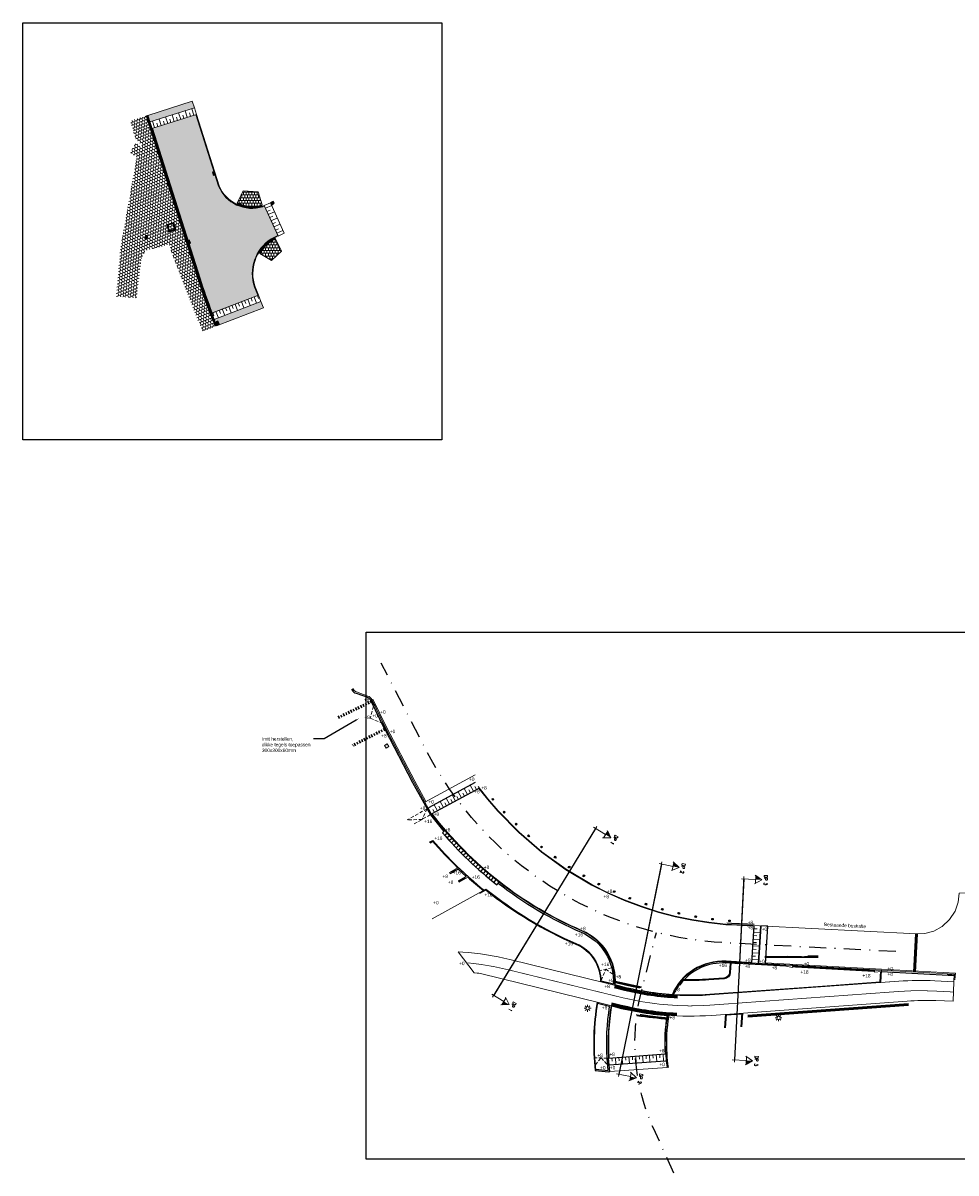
# Model space of a CAD drawing. Header units: metres. Extents: x 197394 to 198807, y 353977 to 355368.
# Tile 1 of 8: x 197789 to 197925, y 354048 to 354216. Entities that reach past the tile are written whole.
import ezdxf
from ezdxf import colors
from ezdxf.entities.mleader import LeaderData, LeaderLine
from ezdxf.enums import TextEntityAlignment as Align
from ezdxf.math import Vec2, Vec3

# ---------------------------------------------------------------- set-up
doc = ezdxf.new("R2010")
doc.units = ezdxf.units.M
for name, pattern in [('DASHDOT', [1, 0.5, -0.25, 0, -0.25]), ('DASHED2', [0.375, 0.25, -0.125]), ('HIDDENX2', [0.75, 0.5, -0.25]), ('RI-ITR_PVC', [12.2, 5, -2.4, 0, -2.4, 0, -2.4]), ('VW-30-270_STREEP', [3, 0.3, -2.7]), ('XX-HIDDEN', [4, 2, -2])]:
    doc.linetypes.add(name, pattern=pattern)
for name, color, linetype, lineweight in [('B-WE-IE-LICHTMAST-S', 7, 'Continuous', 0), ('B-WE-RI-VWA_RIOOLPUT-S', 20, 'Continuous', 25), ('B-WE-VW-MARKERING_DWARS_STOPSTREEP_020-G', 7, 'Continuous', 18), ('kant verharding', 7, 'Continuous', 0), ('N-WE-GW-GRONDWERKLIJN_TEEN-G', 90, 'Continuous', 50), ('N-WE-RI-HWA_KOLK-S', 7, 'Continuous', 25), ('N-WE-RI-ITR_TRANSPORTLEIDING_PVC_160-G', 50, 'RI-ITR_PVC', 35), ('N-WE-RI-PUT_BETON-S', 7, 'Continuous', 25), ('N-WE-RI-PUT_BETON_LABEL-S', 7, 'Continuous', 25), ('N-WE-VH-KANTVERHARDING_STREKLAAG-G', 60, 'Continuous', 18), ('N-WE-VH-KANTVERHARDING_TEGEL-G', 140, 'Continuous', 18), ('N-WE-VH-MATERIAALGRENS-GD', 7, 'XX-HIDDEN', 50), ('N-WE-VH-TROTTOIRTEGELS_30_30-G', 253, 'Continuous', 20), ('N-WE-VW-MARKERING_DWARS_DRIEHOEK_5050-G', 7, 'VW-HAAIETAND50-L-N', 35), ('N-WE-VW-MARKERING_DWARS_OVERSTEEK_BLOKSTREEP50-G', 7, 'VW-BLOK50-N', 50), ('N-WE-VW-MARKERING_LANGS_STREEP_30270-G', 255, 'VW-30-270_STREEP', 13), ('Ontwerp', 7, 'Continuous', 20), ('X-XX-AL-AANKLEDING-T25', 7, 'Continuous', 25)]:
    doc.layers.add(name, color=color, linetype=linetype, lineweight=lineweight)
for name, color, linetype in [('N-WE-IE-AFZETPAALTJE-S', 7, 'Continuous'), ('N-WE-VH-AS-G', 10, 'DASHDOT'), ('N-WE-VH-INRITELEMENTEN-G', 7, 'Continuous'), ('N-WE-VH-VERHARDING_ELEMENTEN_ROOD-G', 22, 'Continuous'), ('N-XX-VH-KANTOPSLUITING_INRITVERLOOPBAND_50_200_250-G', 10, 'Continuous'), ('N-XX-VH-KANTOPSLUITING_OPSLUITBAND_100_200-G', 170, 'Continuous'), ('N-XX-VH-KANTOPSLUITING_TROTTOIRBAND_180_200_250-G', 20, 'Continuous'), ('N-XX-VH-KANTOPSLUITING_VOORKANTBAND-G', 7, 'Continuous'), ('X-XX-AL-DWARSPROFIEL-G', 7, 'Continuous')]:
    doc.layers.add(name, color=color, linetype=linetype)
doc.layers.add('X-XX-AL-OPMERKINGEN-G', color=210, linetype='Continuous', plot=False)
doc.styles.add('NLCS-ISO', font='NLCS-ISO.ttf')
doc.styles.add('NLCS_ISO', font='arial.ttf')
doc.styles.add('ROMANS1_200_50', font='romans.shx', dxfattribs={"width": 0.9, "height": 1})
doc.styles.get("Standard").update_dxf_attribs({"font": 'arial.ttf'})
doc.linetypes.add('VW-BLOK50-N', pattern='A,0,-0.5,[148,NLCS.shx,S=1,R=0,X=-0.5,Y=0],-0.5', length=1)
doc.linetypes.add('VW-HAAIETAND50-L-N', pattern='A,0,-0.5,[150,NLCS.SHX,S=1,R=0,X=-0.625,Y=0],-0.5', length=1)
pattern_1 = [(22, (197094.5642, 355491.85806), (-0.15224012, 0.37680752), []), (112, (197094.56418, 355491.85806), (-0.34064388, 0.30068746), [0.4064, -0.4064])]

# ---------------------------------------------------------------- blocks, each defined once
blk = doc.blocks.new('S380')
at = {"layer": 'B-WE-IE-LICHTMAST-S'}
for p, q in [((-0.5, 0), (-0.25, 0)), ((-0.18, 0.18), (-0.35, 0.35)), ((0, 0.25), (0, 0.5)), ((0.18, 0.18), (0.35, 0.35)), ((0.25, 0), (0.5, 0)), ((-0.35, -0.35), (-0.18, -0.18)), ((0, -0.5), (0, -0.25)), ((0.35, -0.35), (0.18, -0.18))]:
    blk.add_line(p, q, dxfattribs=at)
blk.add_circle((0, 0), 0.25, dxfattribs=at)
blk = doc.blocks.new('Paaltje')
at = {"layer": 'N-WE-IE-AFZETPAALTJE-S'}
blk.add_lwpolyline([(-0.1, -0.1), (-0.1, 0.1), (0.1, 0.1), (0.1, -0.1)], close=True, dxfattribs=at)
for points in [[(0.1, -0.1), (-0.1, 0.1)], [(0.1, 0.1), (-0.1, -0.1)]]:
    blk.add_lwpolyline(points, dxfattribs=at)
blk = doc.blocks.new('SRI-PUT_INSPECTIEPUT_RIOOLPUT-SO')
at = {"color": 0, "linetype": 'ByBlock', "lineweight": 18}
blk.add_lwpolyline([(-1.12, -1.12), (1.12, -1.12), (1.12, 1.12), (-1.12, 1.12)], close=True, dxfattribs=at)
at = {"color": 0, "linetype": 'ByBlock', "lineweight": 18, "style": 'NLCS-ISO'}
blk.add_text('r', height=1.5, dxfattribs=at).set_placement((0, 0.28), align=Align.MIDDLE_CENTER)
blk = doc.blocks.new('*U477')
at = {"lineweight": 30}
blk.add_lwpolyline([(-0.5, 0.5), (0.5, 0.5), (0.5, -0.5), (-0.5, -0.5)], close=True, dxfattribs=at)
at = {"linetype": 'HIDDENX2', "lineweight": 30, "ltscale": 0.25}
blk.add_circle((0, 0), 0.5, dxfattribs=at)
blk.add_attdef('H', text='', height=0.5).set_placement((0, 0), align=Align.MIDDLE_CENTER)
at = {"layer": 'N-WE-RI-PUT_BETON_LABEL-S'}
for tag, p in [('PUTNR', (1.55, 0.08)), ('MVHOOGTE', (1.55, -0.52))]:
    blk.add_attdef(tag, text='', height=0.5, dxfattribs=at).set_placement(p, align=Align.MIDDLE)
blk = doc.blocks.new('Straatkolk_450')
at = {"layer": 'N-WE-RI-HWA_KOLK-S'}
h = blk.add_hatch(color=256, dxfattribs=at)
h.dxf.hatch_style = 1
h.paths.add_polyline_path([(0, 0.15), (0.23, 0), (0.23, 0.3)])
h.paths.add_polyline_path([(-0.23, 0.3), (-0.23, 0), (0, 0.15)])
for p, q in [((0.23, 0.3), (-0.23, 0)), ((-0.23, 0.3), (0.23, 0))]:
    blk.add_line(p, q, dxfattribs=at)
at = {"layer": 'N-WE-RI-HWA_KOLK-S', "flags": 128}
blk.add_lwpolyline([(0.23, 0.3), (-0.23, 0.3), (-0.23, 0), (0.23, 0)], close=True, dxfattribs=at)
blk = doc.blocks.new('*U482')
at = {"layer": 'X-XX-AL-DWARSPROFIEL-G', "lineweight": 9}
for p, q in [((-12.04, 2.63), (-12.69, 1.61)), ((-12.04, 2.63), (-12.62, 1.73)), ((-12.04, 2.63), (-11.4, 1.61)), ((-12.04, 1.73), (-12.04, -0.35)), ((16.55, 2.63), (15.91, 1.61)), ((16.55, 2.63), (17.13, 1.73)), ((16.55, 2.63), (17.2, 1.61)), ((16.55, 1.73), (16.55, -0.35))]:
    blk.add_line(p, q, dxfattribs=at)
at = {"layer": 'X-XX-AL-DWARSPROFIEL-G', "lineweight": 9, "flags": 128}
for points in [[(-12.62, 1.73), (-11.47, 1.73)], [(17.13, 1.73), (15.98, 1.73)]]:
    blk.add_lwpolyline(points, dxfattribs=at)
at = {"layer": 'X-XX-AL-DWARSPROFIEL-G', "lineweight": 9}
blk.add_lwpolyline([(16.9, 0), (-12.39, 0)], dxfattribs=at)
for points in [[(-12.04, 2.63), (-12.04, 1.73), (-12.62, 1.73)], [(16.55, 2.63), (16.55, 1.73), (17.13, 1.73)]]:
    blk.add_solid(points, dxfattribs=at)
at = {"layer": 'X-XX-AL-DWARSPROFIEL-G', "lineweight": 9, "style": 'ROMANS1_200_50', "width": 0.9}
for tag, p in [('DP_L', (-12.04, 2.8)), ('DP_R', (16.55, 2.8))]:
    blk.add_attdef(tag, text='', height=0.5, rotation=359.9999, dxfattribs=at).set_placement(p, align=Align.BOTTOM_CENTER)
blk = doc.blocks.new('*U483')
at = {"layer": 'X-XX-AL-DWARSPROFIEL-G', "lineweight": 9}
for p, q in [((-12.04, 2.63), (-12.69, 1.61)), ((-12.04, 2.63), (-12.62, 1.73)), ((-12.04, 2.63), (-11.4, 1.61)), ((-12.04, 1.73), (-12.04, -0.35)), ((19.34, 2.63), (18.7, 1.61)), ((19.34, 2.63), (19.92, 1.73)), ((19.34, 2.63), (19.99, 1.61)), ((19.34, 1.73), (19.34, -0.35))]:
    blk.add_line(p, q, dxfattribs=at)
at = {"layer": 'X-XX-AL-DWARSPROFIEL-G', "lineweight": 9, "flags": 128}
for points in [[(-12.62, 1.73), (-11.47, 1.73)], [(19.92, 1.73), (18.77, 1.73)]]:
    blk.add_lwpolyline(points, dxfattribs=at)
at = {"layer": 'X-XX-AL-DWARSPROFIEL-G', "lineweight": 9}
blk.add_lwpolyline([(19.69, 0), (-12.39, 0)], dxfattribs=at)
for points in [[(-12.04, 2.63), (-12.04, 1.73), (-12.62, 1.73)], [(19.34, 2.63), (19.34, 1.73), (19.92, 1.73)]]:
    blk.add_solid(points, dxfattribs=at)
at = {"layer": 'X-XX-AL-DWARSPROFIEL-G', "lineweight": 9, "style": 'ROMANS1_200_50', "width": 0.9}
for tag, p in [('DP_L', (-12.04, 2.8)), ('DP_R', (19.34, 2.8))]:
    blk.add_attdef(tag, text='', height=0.5, rotation=359.9999, dxfattribs=at).set_placement(p, align=Align.BOTTOM_CENTER)
blk = doc.blocks.new('*U484')
at = {"layer": 'X-XX-AL-DWARSPROFIEL-G', "lineweight": 9}
for p, q in [((-12.04, 2.63), (-12.69, 1.61)), ((-12.04, 2.63), (-12.62, 1.73)), ((-12.04, 2.63), (-11.4, 1.61)), ((-12.04, 1.73), (-12.04, -0.35)), ((14.46, 2.63), (13.82, 1.61)), ((14.46, 2.63), (15.04, 1.73)), ((14.46, 2.63), (15.11, 1.61)), ((14.46, 1.73), (14.46, -0.35))]:
    blk.add_line(p, q, dxfattribs=at)
at = {"layer": 'X-XX-AL-DWARSPROFIEL-G', "lineweight": 9, "flags": 128}
for points in [[(-12.62, 1.73), (-11.47, 1.73)], [(15.04, 1.73), (13.89, 1.73)]]:
    blk.add_lwpolyline(points, dxfattribs=at)
at = {"layer": 'X-XX-AL-DWARSPROFIEL-G', "lineweight": 9}
blk.add_lwpolyline([(14.81, 0), (-12.39, 0)], dxfattribs=at)
for points in [[(-12.04, 2.63), (-12.04, 1.73), (-12.62, 1.73)], [(14.46, 2.63), (14.46, 1.73), (15.04, 1.73)]]:
    blk.add_solid(points, dxfattribs=at)
at = {"layer": 'X-XX-AL-DWARSPROFIEL-G', "lineweight": 9, "style": 'ROMANS1_200_50', "width": 0.9}
for tag, p in [('DP_L', (-12.04, 2.8)), ('DP_R', (14.46, 2.8))]:
    blk.add_attdef(tag, text='', height=0.5, rotation=359.9999, dxfattribs=at).set_placement(p, align=Align.BOTTOM_CENTER)
blk = doc.blocks.new('Trottoirkolk_450')
at = {"layer": 'N-WE-RI-HWA_KOLK-S'}
for p, q in [((0.23, 0.3), (-0.23, 0)), ((-0.23, 0.3), (0.23, 0))]:
    blk.add_line(p, q, dxfattribs=at)
at = {"layer": 'N-WE-RI-HWA_KOLK-S', "flags": 128}
blk.add_lwpolyline([(0.23, 0.3), (-0.23, 0.3), (-0.23, 0), (0.23, 0)], close=True, dxfattribs=at)

msp = doc.modelspace()

# ---------------------------------------------------------------- hatches: boundary and pattern name
at = {"layer": 'N-WE-VH-TROTTOIRTEGELS_30_30-G'}
h = msp.add_hatch(dxfattribs=at)
h.set_pattern_fill('AR-B88', color=256, scale=0.002, angle=22)
h.set_pattern_definition(pattern_1)
h.paths.add_polyline_path([(197809.312, 354194.01), (197807.556, 354199.547), (197806.723, 354202.174), (197804.334, 354201.416), (197805.175, 354198.768), (197806.168, 354197.69), (197805.951, 354197.453), (197805.204, 354198.267), (197804.315, 354196.783), (197805.303, 354196.142), (197809.087, 354185.556), (197807.073, 354184.891), (197806.846, 354184.629), (197806.462, 354182.435), (197809.983, 354183.345), (197812.436, 354176.844), (197814.516, 354171.591), (197814.896, 354170.633), (197816.793, 354171.391), (197815.978, 354173.472), (197815.493, 354174.773), (197814.864, 354176.561), (197814.272, 354178.363)])
h = msp.add_hatch(dxfattribs=at)
h.set_pattern_fill('AR-B88', color=256, scale=0.002, angle=22)
h.set_pattern_definition(pattern_1)
h.paths.add_polyline_path([(197805.303, 354196.142), (197802.88, 354182.582), (197802.349, 354176.542), (197802.281, 354175.77), (197805.31, 354175.529), (197805.908, 354181.192), (197806.444, 354182.218), (197806.462, 354182.435), (197806.846, 354184.629), (197807.073, 354184.891), (197809.087, 354185.556)])
h = msp.add_hatch(dxfattribs=at)
h.set_pattern_fill('AR-B88', color=256, scale=0.002)
edge = h.paths.add_edge_path()
edge.add_line((197819.967, 354189.421), (197820.84, 354191.22))
edge.add_line((197820.84, 354191.22), (197823.045, 354191.058))
edge.add_line((197823.045, 354191.058), (197823.645, 354189.15))
edge.add_arc((197822.147, 354193.916), 4.996, 244.12363, 287.44538, ccw=False)
h = msp.add_hatch(dxfattribs=at)
h.set_pattern_fill('AR-B88', color=256, scale=0.002)
edge = h.paths.add_edge_path()
edge.add_line((197823.289, 354182.036), (197825.013, 354181.022))
edge.add_line((197825.013, 354181.022), (197826.463, 354182.375))
edge.add_line((197826.463, 354182.375), (197825.571, 354184.165))
edge.add_arc((197828.02, 354179.252), 5.489, 116.5009, 149.51961)
at = {"layer": 'N-WE-VH-VERHARDING_ELEMENTEN_ROOD-G'}
h = msp.add_hatch(color=9, dxfattribs=at)
h.dxf.hatch_style = 1
h.paths.add_polyline_path([(197813.72, 354203.346), (197807.217, 354201.282), (197806.914, 354202.235), (197813.418, 354204.299)])
h = msp.add_hatch(color=256, dxfattribs=at)
h.dxf.hatch_style = 1
edge = h.paths.add_edge_path()
edge.add_line((197807.605, 354200.356), (197813.937, 354202.365))
edge.add_line((197813.937, 354202.365), (197817.259, 354191.903))
edge.add_arc((197822.147, 354193.916), 5.286, 202.3831, 287.493)
edge.add_line((197823.736, 354188.874), (197823.975, 354188.976))
edge.add_line((197823.975, 354188.976), (197825.925, 354184.678))
edge.add_line((197825.925, 354184.678), (197824.956, 354184.169))
edge.add_arc((197828.228, 354179.093), 6.039, 122.81172, 199.22544)
edge.add_line((197822.526, 354177.104), (197823.001, 354175.916))
edge.add_line((197823.001, 354175.916), (197816.335, 354173.354))
edge.add_arc((197909.491, 354208.864), 99.695, 197.76253, 200.8668, ccw=False)
edge.add_line((197814.549, 354178.45), (197809.589, 354194.097))
edge.add_line((197809.589, 354194.097), (197807.605, 354200.356))
h = msp.add_hatch(color=9, dxfattribs=at)
h.dxf.hatch_style = 1
h.paths.add_polyline_path([(197823.829, 354174.093), (197823.457, 354175.021), (197816.613, 354172.389), (197816.981, 354171.459)])

# ---------------------------------------------------------------- linework, layer by layer
at = {"flags": 128}
for points in [[(197854.826, 354104.642), (197847.952, 354100.914)], [(197855.429, 354103.831), (197848.445, 354100.043)], [(197847.944, 354100.909), (197847.771, 354100.809)], [(197847.944, 354100.909), (197848.342, 354099.987), (197847.771, 354100.809)], [(197848.429, 354100.034), (197848.255, 354099.94)], [(197848.222, 354095.833), (197848.586, 354096.038)], [(197895.274, 354078.226), (197895.613, 354083.707)], [(197896.273, 354078.171), (197896.612, 354083.663)], [(197891.503, 354070.732), (197891.367, 354068.737)], [(197893.803, 354070.899), (197893.675, 354068.903)], [(197874.124, 354064.313), (197874.322, 354064.326)], [(197874.124, 354064.313), (197874.301, 354063.325), (197874.322, 354064.326)], [(197874.418, 354063.336), (197882.618, 354063.919)], [(197882.677, 354064.926), (197882.875, 354064.938)], [(197882.677, 354064.926), (197882.854, 354063.938), (197882.875, 354064.938)], [(197882.677, 354064.928), (197882.754, 354063.929)], [(197882.754, 354063.929), (197882.954, 354063.947)], [(197872.375, 354062.504), (197874.31, 354062.322), (197874.509, 354062.346)], [(197874.201, 354063.316), (197874.401, 354063.335)]]:
    msp.add_lwpolyline(points, dxfattribs=at)
msp.add_lwpolyline([(197896.612, 354083.663), (197896.273, 354078.177), (197897.271, 354078.122), (197897.611, 354083.615)], close=True)
for points in [[(197874.979, 354077.592), (197874.786, 354077.542)], [(197874.973, 354076.587), (197874.883, 354077.567), (197875.171, 354076.611)], [(197891.508, 354078.441), (197914.245, 354077.18)], [(197892.128, 354078.407), (197892.117, 354078.207)], [(197893.126, 354078.351), (197892.122, 354078.307), (197893.115, 354078.152)], [(197893.126, 354078.351), (197893.115, 354078.152)], [(197875.171, 354076.613), (197874.973, 354076.587)], [(197884.55, 354075.09), (197885.253, 354075.8), (197884.713, 354074.974)], [(197885.179, 354075.867), (197885.327, 354075.732)], [(197923.899, 354076.645), (197923.888, 354076.445)], [(197924.898, 354076.589), (197923.894, 354076.545), (197924.887, 354076.39)], [(197924.898, 354076.589), (197924.887, 354076.39)], [(197884.55, 354075.09), (197884.713, 354074.974)], [(197874.509, 354062.34), (197874.509, 354062.34), (197874.401, 354063.335), (197874.321, 354064.333)]]:
    msp.add_lwpolyline(points)
msp.add_lwpolyline([(197892.215, 354078.202), (197892.133, 354076.861, -0.3756893), (197891.208, 354075.924), (197888.981, 354075.763, -0.0245236), (197885.276, 354075.676, -0.0245236)], format="xyb", dxfattribs=at)
at = {"color": 5, "linetype": 'DASHED2', "ltscale": 5, "const_width": 0.3, "flags": 128}
msp.add_lwpolyline([(197901.257, 354077.75), (197913.238, 354077.087)], dxfattribs=at)
at = {"flags": 128}
msp.add_lwpolyline([(197882.645, 354067.594, -0.0314636), (197882.966, 354070.589, -0.0408626), (197876.037, 354071.693), (197874.7, 354072.02, 0.0569033), (197874.321, 354064.333), (197882.672, 354064.925, -0.0261319), (197882.645, 354067.594, -0.4445801)], format="xyb", close=True, dxfattribs=at)
msp.add_arc((197891.069, 354070.453), 8, 86.85303, 157.26211)
at = {"layer": 'B-WE-IE-LICHTMAST-S'}
msp.add_lwpolyline([(197882.754, 354063.929), (197874.401, 354063.335), (197874.509, 354062.34), (197882.875, 354062.939)], close=True, dxfattribs=at)
at = {"layer": 'B-WE-VW-MARKERING_DWARS_STOPSTREEP_020-G', "flags": 128}
msp.add_lwpolyline([(197882.677, 354064.928, -0.0593514), (197882.966, 354070.589)], format="xyb", dxfattribs=at)
at = {"layer": 'Defpoints', "color": 6}
for points in [[(197872.415, 354097.924), (197857.516, 354073.516)], [(197882.052, 354092.713), (197875.836, 354061.945)], [(197894.109, 354090.536), (197892.752, 354064.065)], [(197902.464, 354079.116), (197897.17, 354079.116)], [(197904.996, 354079.036), (197897.17, 354079.036)], [(197897.464, 354079.216), (197897.464, 354079.036)], [(197900.464, 354079.196), (197899.464, 354079.116), (197898.464, 354079.116), (197897.464, 354079.196)], [(197898.464, 354079.216), (197898.464, 354079.036)], [(197899.464, 354079.216), (197899.464, 354079.036)], [(197900.464, 354079.216), (197900.464, 354079.036)], [(197901.464, 354079.116), (197900.464, 354079.196)], [(197901.464, 354079.036), (197900.464, 354079.116)], [(197901.464, 354079.216), (197901.464, 354079.036)], [(197902.464, 354079.216), (197902.464, 354079.036)], [(197902.464, 354079.116), (197903.464, 354079.216)], [(197904.996, 354079.216), (197903.464, 354079.216)], [(197903.464, 354079.216), (197903.464, 354079.036)]]:
    msp.add_lwpolyline(points, dxfattribs=at)
at = {"layer": 'kant verharding', "linetype": 'Continuous', "lineweight": 0, "flags": 128}
msp.add_lwpolyline([(197919.384, 354082.499), (197920.614, 354082.558), (197921.902, 354082.909), (197923.144, 354083.588), (197924.216, 354084.576), (197925.012, 354085.798), (197925.474, 354087.136), (197925.605, 354088.465), (197930.588, 354088.529), (197930.597, 354087.814), (197930.812, 354086.789), (197931.228, 354085.767), (197931.85, 354084.807), (197932.66, 354083.968), (197933.617, 354083.302), (197934.664, 354082.84), (197935.739, 354082.592), (197936.785, 354082.543)], dxfattribs=at)
at = {"layer": 'N-WE-GW-GRONDWERKLIJN_TEEN-G', "flags": 128}
msp.add_lwpolyline([(197894.694, 354070.462), (197918.199, 354072.167)], dxfattribs=at)
at = {"layer": 'N-WE-RI-ITR_TRANSPORTLEIDING_PVC_160-G'}
msp.add_lwpolyline([(197884.621, 354075.02), (197884.628, 354075.027)], dxfattribs=at)
at = {"layer": 'N-WE-VH-AS-G', "color": 1, "ltscale": 5, "flags": 128}
for points in [[(197916.336, 354079.902), (197891.507, 354081.175, -0.2669972), (197847.53, 354109.553), (197841.054, 354122.117)], [(197883.866, 354047.512), (197880.874, 354054.075, -0.1705038), (197879.087, 354073.877), (197881.321, 354082.709)]]:
    msp.add_lwpolyline(points, format="xyb", dxfattribs=at)
at = {"layer": 'N-WE-VH-INRITELEMENTEN-G'}
for points in [[(197850.005, 354097.297), (197850.384, 354097.623)], [(197850.332, 354096.919), (197850.709, 354097.248)], [(197850.663, 354096.544), (197851.036, 354096.877)], [(197850.997, 354096.172), (197851.368, 354096.508)], [(197851.335, 354095.803), (197851.702, 354096.142)], [(197851.676, 354095.437), (197852.04, 354095.78)], [(197852.02, 354095.075), (197852.381, 354095.42)], [(197852.367, 354094.715), (197852.725, 354095.064)], [(197852.718, 354094.359), (197853.072, 354094.711)], [(197853.071, 354094.005), (197853.423, 354094.361)], [(197853.428, 354093.655), (197853.777, 354094.014)], [(197853.788, 354093.308), (197854.134, 354093.67)], [(197854.152, 354092.965), (197854.494, 354093.329)], [(197854.518, 354092.624), (197854.857, 354092.992)], [(197854.887, 354092.287), (197855.223, 354092.658)], [(197855.26, 354091.953), (197855.592, 354092.327)], [(197855.635, 354091.623), (197855.963, 354092)], [(197856.013, 354091.296), (197856.338, 354091.676)], [(197856.394, 354090.973), (197856.716, 354091.355)], [(197856.779, 354090.653), (197857.097, 354091.038)], [(197857.166, 354090.336), (197857.48, 354090.724)], [(197857.555, 354090.023), (197857.867, 354090.414)], [(197857.996, 354089.676), (197858.303, 354090.07)]]:
    msp.add_lwpolyline(points, dxfattribs=at)
msp.add_lwpolyline([(197850.005, 354097.297, 0.0498646), (197857.996, 354089.676)], format="xyb", dxfattribs=at)
at = {"layer": 'N-WE-VH-KANTVERHARDING_STREKLAAG-G'}
for points in [[(197813.937, 354202.365), (197817.259, 354191.903, 0.3894309), (197823.736, 354188.874), (197823.977, 354188.977)], [(197816.335, 354173.354, -0.0135458), (197814.549, 354178.45), (197809.589, 354194.097), (197807.605, 354200.356)], [(197825.925, 354184.678), (197824.956, 354184.169, 0.3463481), (197822.526, 354177.104), (197823.001, 354175.917)]]:
    msp.add_lwpolyline(points, format="xyb", dxfattribs=at)
at = {"layer": 'N-WE-VH-KANTVERHARDING_STREKLAAG-G', "flags": 128}
msp.add_lwpolyline([(197855.349, 354103.788), (197856.598, 354102.191), (197858.106, 354100.436), (197861.168, 354097.304), (197864.503, 354094.436), (197868.074, 354091.868), (197871.838, 354089.626), (197874.2, 354088.438), (197876.624, 354087.375), (197879.101, 354086.441), (197881.621, 354085.64), (197884.049, 354085.004), (197886.509, 354084.491), (197888.992, 354084.103), (197891.488, 354083.839), (197892.314, 354083.797), (197894.61, 354083.679), (197895.608, 354083.628)], dxfattribs=at)
for points in [[(197848.509, 354100.078, 0.1285087), (197870.412, 354083.011, -0.3207066), (197875.307, 354074.975)], [(197875.248, 354075.067, 0.0499346), (197883.697, 354073.635, 0.0499346)], [(197874.787, 354071.998, 0.0568588), (197874.411, 354064.338)], [(197882.958, 354070.499, -0.0460709), (197874.676, 354071.933, -0.0460709)], [(197882.587, 354064.922, -0.0593514), (197882.877, 354070.604, -0.0593514)]]:
    msp.add_lwpolyline(points, format="xyb", dxfattribs=at)
at = {"layer": 'N-WE-VH-KANTVERHARDING_STREKLAAG-G'}
msp.add_lwpolyline([(197891.513, 354078.531), (197895.28, 354078.322)], dxfattribs=at)
msp.add_arc((197891.069, 354070.453), 8.09, 86.85303, 157.26211, dxfattribs=at)
at = {"layer": 'N-WE-VH-KANTVERHARDING_TEGEL-G', "flags": 128}
for points in [[(197839.818, 354116.853), (197841.817, 354112.717), (197845.96, 354104.828), (197847.59, 354101.857)], [(197914.254, 354077.33), (197925.056, 354076.731), (197925.003, 354075.778)]]:
    msp.add_lwpolyline(points, dxfattribs=at)
at = {"layer": 'N-WE-VH-KANTVERHARDING_TEGEL-G'}
msp.add_lwpolyline([(197897.281, 354078.271), (197914.254, 354077.33)], dxfattribs=at)
at = {"layer": 'N-WE-VH-MATERIAALGRENS-GD', "ltscale": 0.1, "flags": 128}
for points in [[(197834.779, 354114.145), (197839.608, 354116.483)], [(197841.571, 354112.438), (197836.893, 354110.065)]]:
    msp.add_lwpolyline(points, dxfattribs=at)
at = {"layer": 'N-WE-VH-TROTTOIRTEGELS_30_30-G', "flags": 128}
for points in [[(197819.967, 354189.421), (197820.84, 354191.22), (197823.045, 354191.058), (197823.645, 354189.15, -0.1913108)], [(197823.289, 354182.036), (197825.013, 354181.022), (197826.463, 354182.375), (197825.571, 354184.165, 0.1450764)]]:
    msp.add_lwpolyline(points, format="xyb", close=True, dxfattribs=at)
at = {"layer": 'N-WE-VW-MARKERING_DWARS_DRIEHOEK_5050-G', "const_width": 0.15, "flags": 128}
for points in [[(197878.916, 354074.582, -0.0163592), (197876.377, 354075.115), (197874.862, 354075.485)], [(197878.901, 354070.712, 0.0241315), (197883.051, 354070.197)]]:
    msp.add_lwpolyline(points, format="xyb", dxfattribs=at)
at = {"layer": 'N-WE-VW-MARKERING_DWARS_DRIEHOEK_5050-G', "ltscale": 5, "flags": 128}
msp.add_lwpolyline([(197879.142, 354074.629), (197875.277, 354075.472)], dxfattribs=at)
at = {"layer": 'N-WE-VW-MARKERING_DWARS_DRIEHOEK_5050-G', "ltscale": 5}
msp.add_lwpolyline([(197878.463, 354070.585, 0.0116936), (197883.135, 354070.075)], format="xyb", dxfattribs=at)
at = {"layer": 'N-WE-VW-MARKERING_DWARS_OVERSTEEK_BLOKSTREEP50-G', "flags": 128}
msp.add_lwpolyline([(197919.384, 354082.499), (197919.074, 354076.912)], dxfattribs=at)
for points in [[(197875.174, 354074.735), (197876.689, 354074.364, 0.0484927), (197884.399, 354073.256, 0.0484927)], [(197874.743, 354072.267), (197876.096, 354071.936, 0.0484927), (197884.285, 354070.759, 0.0484927)]]:
    msp.add_lwpolyline(points, format="xyb", dxfattribs=at)
at = {"layer": 'N-WE-VW-MARKERING_LANGS_STREEP_30270-G', "const_width": 0.1, "flags": 128}
msp.add_lwpolyline([(197924.762, 354073.993), (197921.954, 354074.134, 0.0306368), (197916.873, 354074.077), (197889.248, 354072.073, -0.0274993), (197884.688, 354071.993, -0.0505819), (197876.393, 354073.15), (197859.503, 354077.278, 0.0354934), (197853.702, 354078.266, 0.0354934)], format="xyb", dxfattribs=at)
at = {"layer": 'N-XX-VH-KANTOPSLUITING_INRITVERLOOPBAND_50_200_250-G'}
msp.add_lwpolyline([(197839.503, 354116.701), (197841.51, 354112.554), (197841.571, 354112.438)], dxfattribs=at)
at = {"layer": 'N-XX-VH-KANTOPSLUITING_OPSLUITBAND_100_200-G', "ltscale": 0.2, "flags": 128}
for points in [[(197848.134, 354095.899), (197848.608, 354096.166)], [(197875.027, 354075.131), (197873.239, 354075.568)], [(197891.404, 354070.739), (197891.268, 354068.744)], [(197891.496, 354070.632), (197893.796, 354070.8)], [(197893.903, 354070.893), (197893.775, 354068.897)]]:
    msp.add_lwpolyline(points, dxfattribs=at)
for points in [[(197848.52, 354096.116, 0.0238111), (197852.241, 354092.16, 0.0232766)], [(197853.715, 354090.785, 0.013176), (197856.001, 354088.834)], [(197855.494, 354088.439), (197856.369, 354088.923, 0.0676438), (197869.55, 354080.998, -0.3044676), (197873.138, 354075.49, -0.3044676)], [(197892.115, 354078.208), (197892.034, 354076.867, -0.3756893), (197891.2, 354076.024), (197888.973, 354075.863, -0.0245236), (197885.278, 354075.776, -0.0245236)], [(197884.631, 354075.032, 0.0509312), (197883.839, 354073.636, 0.0332065), (197889.133, 354073.668), (197906.315, 354074.915), (197914.051, 354075.476), (197914.134, 354076.986)], [(197872.654, 354072.52, 0.0698817), (197872.375, 354062.504, 0.0698817)]]:
    msp.add_lwpolyline(points, format="xyb", dxfattribs=at)
at = {"layer": 'N-XX-VH-KANTOPSLUITING_TROTTOIRBAND_180_200_250-G', "flags": 128}
for points in [[(197816.795, 354171.386), (197815.978, 354173.472), (197815.493, 354174.773), (197814.864, 354176.562), (197814.273, 354178.362), (197811.792, 354186.186), (197809.312, 354194.01), (197808.177, 354197.59), (197806.723, 354202.174)], [(197816.888, 354171.423), (197816.071, 354173.508), (197815.587, 354174.807), (197814.958, 354176.594), (197814.368, 354178.392), (197811.888, 354186.216), (197809.408, 354194.04), (197808.273, 354197.62), (197806.818, 354202.204)], [(197841.571, 354112.438), (197845.658, 354104.658), (197847.29, 354101.683), (197848.268, 354099.919), (197850.233, 354097.493)], [(197852.381, 354090.263), (197853.468, 354090.876), (197852.302, 354091.965), (197851.131, 354091.29)], [(197891.629, 354084.122), (197892.329, 354084.087), (197894.625, 354083.969), (197895.624, 354083.917)], [(197892.217, 354078.202), (197891.497, 354078.241)], [(197900.243, 354077.756), (197892.217, 354078.202), (197892.217, 354078.202)], [(197914.234, 354076.98), (197924.887, 354076.39)]]:
    msp.add_lwpolyline(points, dxfattribs=at)
for points in [[(197836.724, 354118.318), (197836.81, 354118.138, 0.1557263), (197837.39, 354117.696), (197839.051, 354117.105, -0.1968217), (197839.503, 354116.701, -0.1968217)], [(197858.18, 354089.913, 0.0639206), (197870.303, 354082.74, -0.3159486), (197875.027, 354075.131)], [(197891.497, 354078.241, 0.2524049), (197884.798, 354075.091)], [(197872.455, 354062.697), (197874.285, 354062.525), (197874.122, 354064.32, -0.0557767), (197874.474, 354071.869), (197872.719, 354072.298)], [(197882.876, 354064.942, -0.0593514), (197883.163, 354070.555, -0.0593514)], [(197883.073, 354062.967, -0.0420416), (197882.894, 354064.94)]]:
    msp.add_lwpolyline(points, format="xyb", dxfattribs=at)
at = {"layer": 'N-XX-VH-KANTOPSLUITING_TROTTOIRBAND_180_200_250-G'}
for centre, radius, start, end in [((197822.147, 354193.916), 5.096, 244.12363, 287.44538), ((197822.147, 354193.916), 4.996, 244.12363, 287.44538), ((197828.02, 354179.252), 5.589, 116.5009, 149.51961), ((197828.02, 354179.252), 5.489, 116.5009, 149.51961)]:
    msp.add_arc(centre, radius, start, end, dxfattribs=at)
at = {"layer": 'N-XX-VH-KANTOPSLUITING_VOORKANTBAND-G', "flags": 128}
msp.add_lwpolyline([(197816.981, 354171.459), (197816.165, 354173.543), (197815.681, 354174.841), (197815.053, 354176.626), (197814.463, 354178.423), (197811.983, 354186.247), (197809.503, 354194.07), (197808.368, 354197.651), (197806.913, 354202.235)], dxfattribs=at)
at = {"layer": 'Ontwerp'}
for points in [[(197813.72, 354203.346), (197807.217, 354201.282), (197806.914, 354202.235), (197813.418, 354204.299)], [(197823.829, 354174.093), (197823.457, 354175.021), (197816.613, 354172.389), (197816.981, 354171.459)]]:
    msp.add_lwpolyline(points, close=True, dxfattribs=at)
for points in [[(197807.519, 354200.329), (197814.023, 354202.393)], [(197809.516, 354202.012), (197809.818, 354201.058)], [(197810.469, 354202.314), (197810.771, 354201.361)], [(197811.096, 354201.988), (197811.248, 354201.512)], [(197811.422, 354202.616), (197811.724, 354201.663)], [(197812.05, 354202.291), (197812.201, 354201.814)], [(197812.375, 354202.918), (197812.677, 354201.965)], [(197813.003, 354202.593), (197813.154, 354202.116)], [(197813.328, 354203.221), (197813.631, 354202.267)], [(197813.72, 354203.346), (197814.023, 354202.393)], [(197807.217, 354201.282), (197807.519, 354200.329)], [(197807.609, 354201.407), (197807.911, 354200.454)], [(197808.237, 354201.082), (197808.388, 354200.605)], [(197808.562, 354201.709), (197808.864, 354200.756)], [(197809.19, 354201.384), (197809.341, 354200.907)], [(197810.143, 354201.686), (197810.294, 354201.21)], [(197823.94, 354189.059), (197824.858, 354189.455)], [(197825.963, 354184.595), (197823.94, 354189.059)], [(197825.036, 354189.061), (197824.125, 354188.648)], [(197824.787, 354188.399), (197824.332, 354188.193)], [(197826.874, 354185.008), (197824.858, 354189.455)], [(197825.449, 354188.15), (197824.538, 354187.737)], [(197825.2, 354187.488), (197824.744, 354187.282)], [(197825.862, 354187.239), (197824.951, 354186.827)], [(197825.613, 354186.577), (197825.157, 354186.371)], [(197826.274, 354186.328), (197825.364, 354185.916)], [(197826.025, 354185.667), (197825.57, 354185.46)], [(197826.687, 354185.418), (197825.776, 354185.005)], [(197825.963, 354184.595), (197826.874, 354185.008)], [(197816.254, 354173.322), (197823.085, 354175.949)], [(197820.968, 354174.064), (197820.609, 354174.997)], [(197821.256, 354174.71), (197821.076, 354175.177)], [(197821.902, 354174.423), (197821.543, 354175.356)], [(197822.189, 354175.069), (197822.009, 354175.536)], [(197822.835, 354174.782), (197822.476, 354175.715)], [(197823.122, 354175.428), (197822.943, 354175.895)], [(197823.085, 354175.949), (197823.457, 354175.021)], [(197816.589, 354172.915), (197816.409, 354173.382)], [(197817.235, 354172.628), (197816.876, 354173.562)], [(197817.522, 354173.274), (197817.343, 354173.741)], [(197818.168, 354172.987), (197817.809, 354173.92)], [(197818.455, 354173.633), (197818.276, 354174.1)], [(197819.102, 354173.346), (197818.743, 354174.279)], [(197819.389, 354173.992), (197819.209, 354174.459)], [(197820.035, 354173.705), (197819.676, 354174.638)], [(197820.322, 354174.351), (197820.143, 354174.818)]]:
    msp.add_lwpolyline(points, dxfattribs=at)
msp.add_lwpolyline([(197807.519, 354200.329), (197814.023, 354202.393), (197817.344, 354191.934, 0.388985), (197823.705, 354188.959), (197823.94, 354189.059), (197825.962, 354184.596), (197825.001, 354184.091, 0.3460648), (197822.61, 354177.136), (197823.085, 354175.949), (197816.251, 354173.321, -0.0135468), (197814.463, 354178.423), (197809.503, 354194.07)], format="xyb", close=True, dxfattribs=at)
msp.add_lwpolyline([(197836.889, 354118.397, 0.1989124), (197837.457, 354117.884), (197839.118, 354117.293, -0.1968761), (197839.683, 354116.787)], format="xyb", dxfattribs=at)
at = {"layer": 'Ontwerp', "flags": 128}
for points in [[(197839.683, 354116.787), (197839.503, 354116.701)], [(197839.939, 354115.801), (197839.593, 354116.744), (197840.118, 354115.887)], [(197840.118, 354115.887), (197839.939, 354115.801)], [(197841.132, 354113.336), (197841.309, 354113.422)], [(197841.132, 354113.336), (197841.658, 354112.486), (197841.308, 354113.422)], [(197841.571, 354112.438), (197841.744, 354112.533)], [(197847.459, 354101.784), (197854.825, 354105.779)], [(197854.569, 354103.365), (197854.093, 354104.244)], [(197851.932, 354101.935), (197851.455, 354102.814)], [(197852.372, 354102.173), (197852.133, 354102.613)], [(197852.811, 354102.412), (197852.334, 354103.291)], [(197853.251, 354102.65), (197853.012, 354103.09)], [(197853.69, 354102.888), (197853.213, 354103.768)], [(197854.13, 354103.127), (197853.891, 354103.566)], [(197855.009, 354103.604), (197854.77, 354104.043)], [(197855.246, 354104.065), (197856.668, 354102.248), (197858.172, 354100.497), (197861.23, 354097.37), (197864.559, 354094.507), (197868.123, 354091.943), (197871.881, 354089.705), (197874.238, 354088.519), (197876.658, 354087.458), (197879.131, 354086.526), (197881.646, 354085.726), (197884.07, 354085.092), (197886.525, 354084.58), (197889.004, 354084.192), (197891.495, 354083.929), (197892.319, 354083.887), (197894.615, 354083.769), (197896.406, 354083.677), (197919.384, 354082.499)], [(197849.295, 354100.505), (197848.818, 354101.384)], [(197849.735, 354100.743), (197849.496, 354101.183)], [(197850.174, 354100.981), (197849.697, 354101.861)], [(197850.614, 354101.22), (197850.375, 354101.659)], [(197851.053, 354101.458), (197850.576, 354102.337)], [(197851.493, 354101.697), (197851.254, 354102.136)], [(197848.856, 354100.266), (197848.617, 354100.706)], [(197852.473, 354090.085), (197853.804, 354090.836), (197852.331, 354092.212), (197851.031, 354091.463)], [(197851.031, 354091.463), (197851.948, 354091.876), (197851.131, 354091.29)], [(197851.131, 354091.29), (197851.031, 354091.463)], [(197851.998, 354091.789), (197851.898, 354091.963)], [(197853.347, 354090.578), (197853.249, 354090.753)], [(197852.378, 354090.261), (197853.298, 354090.666), (197852.476, 354090.087)], [(197852.476, 354090.087), (197852.378, 354090.261)], [(197895.553, 354082.742), (197896.551, 354082.68)], [(197895.584, 354083.241), (197896.083, 354083.21)], [(197895.43, 354080.745), (197896.428, 354080.684)], [(197895.461, 354081.245), (197895.96, 354081.214)], [(197895.492, 354081.744), (197896.49, 354081.682)], [(197895.523, 354082.243), (197896.022, 354082.212)], [(197895.337, 354079.248), (197895.836, 354079.217)], [(197895.368, 354079.747), (197896.366, 354079.686)], [(197895.399, 354080.246), (197895.898, 354080.216)], [(197895.306, 354078.749), (197896.305, 354078.688)], [(197874.814, 354064.367), (197874.849, 354063.868)], [(197875.313, 354064.402), (197875.384, 354063.405)], [(197875.811, 354064.438), (197875.847, 354063.939)], [(197876.31, 354064.473), (197876.381, 354063.476)], [(197876.809, 354064.509), (197876.844, 354064.01)], [(197877.308, 354064.544), (197877.378, 354063.547)], [(197877.806, 354064.58), (197877.842, 354064.081)], [(197878.305, 354064.615), (197878.376, 354063.617)], [(197878.804, 354064.65), (197878.839, 354064.152)], [(197879.303, 354064.686), (197879.373, 354063.688)], [(197879.801, 354064.721), (197879.837, 354064.223)], [(197880.3, 354064.757), (197880.371, 354063.759)], [(197880.799, 354064.792), (197880.834, 354064.293)], [(197881.298, 354064.828), (197881.368, 354063.83)], [(197881.796, 354064.863), (197881.832, 354064.364)], [(197882.295, 354064.898), (197882.366, 354063.901)]]:
    msp.add_lwpolyline(points, dxfattribs=at)
for points in [[(197839.683, 354116.787), (197841.683, 354112.649), (197845.828, 354104.757), (197847.459, 354101.784), (197848.43, 354100.034, 0.1285679), (197870.376, 354082.929, -0.3207118), (197875.218, 354074.982)], [(197848.608, 354096.166, 0.0459525), (197856.098, 354088.884, 0.045504)], [(197848.511, 354084.693), (197856.379, 354089.043, 0.0679383), (197869.589, 354081.09, -0.3054273), (197873.238, 354075.465, -0.3054273)], [(197872.477, 354062.494, -0.0699769), (197872.751, 354072.496, -0.0688253)]]:
    msp.add_lwpolyline(points, format="xyb", dxfattribs=at)
at = {"layer": 'Ontwerp', "linetype": 'DASHED2', "ltscale": 2}
for points in [[(197839.939, 354115.801), (197839.455, 354114.046), (197841.132, 354113.336)], [(197847.774, 354100.81), (197844.878, 354099.163)], [(197847.771, 354100.809), (197847.04, 354099.25), (197844.878, 354099.163)], [(197848.255, 354099.94), (197845.826, 354098.559)], [(197874.786, 354077.542), (197873.044, 354077.087)], [(197873.238, 354075.687), (197873.905, 354077.352), (197874.973, 354076.587)], [(197874.139, 354064.314), (197872.309, 354064.385)], [(197872.393, 354063.329), (197873.224, 354064.35), (197874.207, 354063.316)]]:
    msp.add_lwpolyline(points, dxfattribs=at)
at = {"layer": 'Ontwerp', "flags": 128}
for points in [[(197876.037, 354071.693, 0.07819), (197889.357, 354070.576), (197918.003, 354072.655, -0.0261219), (197922.179, 354072.739), (197924.746, 354072.657), (197924.837, 354075.491), (197922.029, 354075.632, 0.0306368), (197916.765, 354075.573), (197889.14, 354073.569, -0.0274993), (197884.744, 354073.492, -0.0505819), (197876.749, 354074.607), (197859.859, 354078.735, 0.0405781), (197852.979, 354079.835), (197852.309, 354079.887), (197854.669, 354076.809), (197855.117, 354076.77, -0.0380232), (197855.567, 354076.696)], [(197914.146, 354075.383), (197914.245, 354077.18), (197924.898, 354076.589), (197924.837, 354075.491), (197922.029, 354075.632, 0.0306368), (197916.765, 354075.573)]]:
    msp.add_lwpolyline(points, format="xyb", close=True, dxfattribs=at)
for points in [[(197900.268, 354077.956), (197901.266, 354077.9), (197901.248, 354077.57), (197900.257, 354077.756)], [(197914.245, 354077.18), (197913.247, 354077.235), (197913.228, 354076.906), (197914.234, 354076.98)]]:
    msp.add_lwpolyline(points, close=True, dxfattribs=at)
at = {"layer": 'X-XX-AL-OPMERKINGEN-G'}
for points in [[(197788.65, 354215.758), (197849.929, 354215.758), (197849.929, 354154.752), (197788.65, 354154.752)], [(197838.841, 354126.651), (198077.418, 354126.651), (198077.418, 354049.538), (197838.841, 354049.538)]]:
    msp.add_lwpolyline(points, close=True, dxfattribs=at)

# ---------------------------------------------------------------- block references
at = {"layer": 'B-WE-IE-LICHTMAST-S'}
for p in [(197871.253, 354071.613), (197899.188, 354070.206)]:
    msp.add_blockref('S380', p, dxfattribs=at)
at = {"layer": 'B-WE-RI-VWA_RIOOLPUT-S', "xscale": 0.2, "yscale": 0.2, "zscale": 0.2, "rotation": 27.70914718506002}
msp.add_blockref('SRI-PUT_INSPECTIEPUT_RIOOLPUT-SO', (197841.854, 354109.981), dxfattribs=at)
at = {"layer": 'N-WE-RI-HWA_KOLK-S'}
for name, p, rotation in [('Straatkolk_450', (197816.743, 354193.805), 107.0284573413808), ('Straatkolk_450', (197825.06, 354189.55), 210.4130918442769), ('Straatkolk_450', (197806.811, 354184.407), 80.16189058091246), ('Straatkolk_450', (197812.788, 354183.661), 291.4769159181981), ('Trottoirkolk_450', (197816.982, 354171.81), 291.1410128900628)]:
    msp.add_blockref(name, p, dxfattribs=dict(at, rotation=rotation))
at = {"layer": 'N-WE-RI-PUT_BETON-S', "rotation": 17.34693725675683}
msp.add_blockref('*U477', (197810.352, 354185.899), dxfattribs=at)
at = {"layer": 'N-WE-VH-INRITELEMENTEN-G', "color": 6}
for p, rotation in [((197857.381, 354102.185), 310.6605261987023), ((197859.044, 354100.32), 314.3608335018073), ((197860.792, 354098.533), 314.3608335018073), ((197862.622, 354096.833), 319.3038753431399), ((197864.517, 354095.202), 319.3038753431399), ((197866.522, 354093.711), 324.2681411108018), ((197868.56, 354092.265), 329.2249522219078), ((197870.708, 354090.985), 329.2249522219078), ((197872.885, 354089.759), 333.2892819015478), ((197875.135, 354088.672), 336.3259249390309), ((197877.437, 354087.699), 339.3500689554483), ((197879.786, 354086.842), 342.354577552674), ((197882.174, 354086.105), 345.3425681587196), ((197884.597, 354085.493), 348.219595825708), ((197887.049, 354085.004), 351.1045353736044), ((197889.522, 354084.64), 353.9730348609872), ((197892.01, 354084.403), 357.0821092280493)]:
    msp.add_blockref('Paaltje', p, dxfattribs=dict(at, rotation=rotation))
at = {"layer": 'X-XX-AL-DWARSPROFIEL-G'}
for name, p, rotation, values in [('*U482', (197866.139, 354087.644), 238.5993690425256, {'DP_L': 'DP 1', 'DP_R': 'DP 1'}), ('*U483', (197879.667, 354080.907), 258.576835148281, {'DP_L': 'DP 2', 'DP_R': 'DP 2'}), ('*U484', (197893.493, 354078.508), 267.0640977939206, {'DP_L': 'DP 3', 'DP_R': 'DP 3'})]:
    msp.add_blockref(name, p, dxfattribs=dict(at, rotation=rotation)).add_auto_attribs(values)

# ---------------------------------------------------------------- texts
at = {"layer": 'X-XX-AL-AANKLEDING-T25', "char_height": 0.5, "attachment_point": 1, "style": 'NLCS_ISO'}
for s, insert in [('+8', (197838.516, 354116.995)), ('+8', (197838.587, 354114.437)), ('+0', (197839.757, 354114.64)), ('+0', (197840.905, 354115.196)), ('+8', (197841.065, 354111.732)), ('+0', (197842.318, 354112.36)), ('+0', (197853.903, 354105.362)), ('+8', (197854.665, 354103.562)), ('+8', (197855.707, 354104.104)), ('+8', (197846.712, 354101.158)), ('+0', (197847.965, 354102.065)), ('+16', (197847.339, 354099.213)), ('+8', (197848.727, 354100.265)), ('+8', (197850.382, 354097.984)), ('+16', (197848.823, 354096.742)), ('+8', (197856.069, 354092.491)), ('+8', (197850.029, 354091.16)), ('+16', (197851.523, 354091.695)), ('+16', (197854.302, 354091.06)), ('+8', (197850.819, 354090.303)), ('+16', (197856.156, 354088.468)), ('+8', (197873.581, 354088.21)), ('+8', (197874.072, 354088.993)), ('+0', (197848.669, 354087.323)), ('+8', (197894.664, 354084.409)), ('+16', (197869.398, 354082.636)), ('+8', (197870.172, 354083.527)), ('+8', (197894.664, 354083.655)), ('+0', (197896.727, 354083.453)), ('+16', (197867.934, 354081.333)), ('+0', (197852.452, 354078.421)), ('+16', (197873.249, 354078.28)), ('+16', (197890.447, 354078.144)), ('+8', (197894.23, 354078.017)), ('+8', (197894.315, 354078.894)), ('+0', (197896.363, 354078.718)), ('+8', (197898.18, 354077.802)), ('+0', (197902.871, 354078.365)), ('+0', (197915.134, 354077.662)), ('+8', (197874.283, 354075.965)), ('+8', (197875.36, 354076.477)), ('+18', (197902.388, 354077.171)), ('+18', (197911.458, 354076.642)), ('+8', (197915.123, 354076.875)), ('+8', (197873.704, 354075.061)), ('+8', (197883.959, 354074.603)), ('+8', (197873.348, 354071.943)), ('+8', (197883.245, 354070.497)), ('+8', (197881.7, 354065.633)), ('+8', (197872.679, 354064.985)), ('+8', (197874.427, 354065.133)), ('+0', (197873.078, 354063.177)), ('+0', (197874.513, 354063.177)), ('+0', (197881.751, 354063.648))]:
    msp.add_mtext(s, dxfattribs=dict(at, insert=insert))
at = {"layer": 'X-XX-AL-AANKLEDING-T25', "color": 252, "insert": (197905.849, 354084.141), "char_height": 0.5, "attachment_point": 1, "rotation": 357.06522, "style": 'NLCS_ISO'}
msp.add_mtext('Bestaande bushalte', dxfattribs=at)

# ---------------------------------------------------------------- leaders
at = {"layer": 'X-XX-AL-AANKLEDING-T25'}
ml = msp.add_multileader_mtext('Standard', dxfattribs=at)
ml.set_content('Inrit herstellen, \\Pdikke tegels toepassen\\P300x300x60mm', color=256, style='NLCS_ISO')
ml.set_leader_properties()
ml.build(insert=Vec2(0, 0))
ml.multileader.update_dxf_attribs({"dogleg_length": 1.562, "arrow_head_size": 0.5})
ctx = ml.context
ctx.base_point, ctx.char_height, ctx.arrow_head_size, ctx.landing_gap_size, ctx.plane_origin = Vec3(197823.106, 354111.008), 0.5, 0.5, 0.5, Vec3(197761.838, 354073.699)
notes = []
notes.append((ctx, [(1, (1, 1, 0), (197832.702, 354111.008), (-1, 0), 1.562, [(0, [(197837.821, 354114.028)], 0, [])])]))
ctx.mtext.insert, ctx.mtext.flow_direction = Vec3(197823.606, 354111.262), 5
for ctx, leaders in notes:
    for number, flags, end, landing, length, lines in leaders:
        leader = LeaderData()
        leader.index, (leader.has_last_leader_line, leader.has_dogleg_vector, leader.attachment_direction) = number, flags
        leader.last_leader_point, leader.dogleg_vector, leader.dogleg_length = Vec3(end), Vec3(landing), length
        for number, points, colour, breaks in lines:
            line = LeaderLine()
            line.index, line.vertices, line.color, line.breaks = number, Vec3.list(points), colors.encode_raw_color(colour), breaks
            leader.lines.append(line)
        ctx.leaders.append(leader)

doc.saveas('drawing.dxf')
